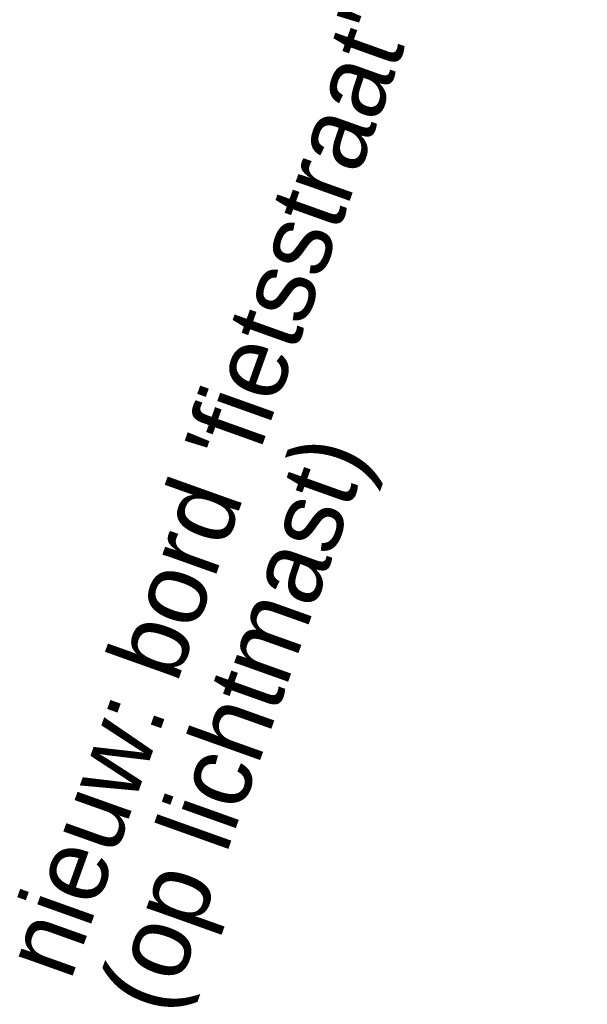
# Model space of a CAD drawing. Header units: metres. Extents: x 136326 to 138181, y 453212 to 454732.
# Tile 12 of 55: x 136505.72 to 136511.43, y 453603.99 to 453613.89. Entities that reach past the tile are written whole.
import ezdxf

# ---------------------------------------------------------------- set-up
doc = ezdxf.new("R2010")
doc.units = ezdxf.units.M
doc.layers.add('-DR-nw-inr-bebording-txt', color=2, linetype='Continuous')
doc.styles.add('eurostile', font='txt')

msp = doc.modelspace()

# ---------------------------------------------------------------- texts
at = {"layer": '-DR-nw-inr-bebording-txt', "insert": (136507.4289124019, 453603.7832629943), "char_height": 0.75, "attachment_point": 7, "rotation": 70.33562535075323, "line_spacing_factor": 0.8360563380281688, "style": 'eurostile'}
msp.add_mtext("nieuw: bord 'fietsstraat' + OB502\\P(op lichtmast)", dxfattribs=at)

doc.saveas('drawing.dxf')
